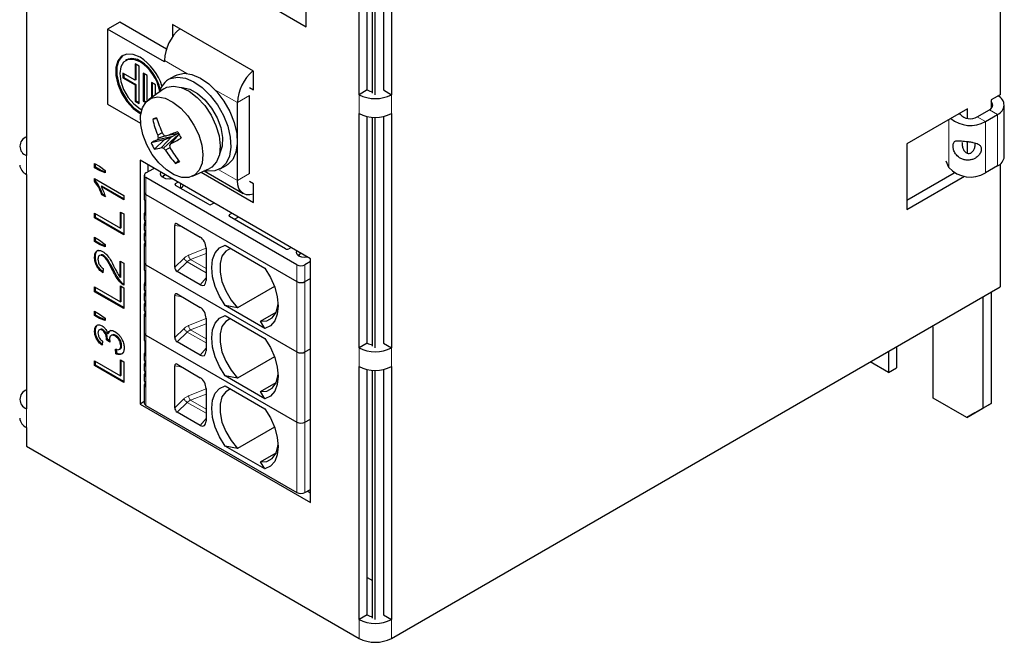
# Model space of a CAD drawing. Header units: millimetres. Extents: x 5 to 418, y 2 to 292.
# Tile 10 of 17: x 270 to 305, y 107 to 128. Entities that reach past the tile are written whole.
import ezdxf

# ---------------------------------------------------------------- set-up
doc = ezdxf.new("R2010")
doc.units = ezdxf.units.MM

msp = doc.modelspace()

# ---------------------------------------------------------------- linework, layer by layer
at = {"color": 7, "linetype": 'Continuous', "lineweight": 25}
for p, q in [((304.5645, 184.4422), (304.5645, 125.7893)), ((282.22, 125.7913), (282.22, 133.9567)), ((283.3513, 133.9567), (283.3513, 125.7913)), ((282.5028, 125.9546), (282.5028, 133.8513)), ((282.6923, 125.8452), (282.6923, 133.8246)), ((282.7856, 125.7913), (282.7856, 133.8215)), ((283.0685, 133.8513), (283.0685, 125.9546)), ((270.6234, 131.8326), (270.6234, 123.6672)), ((280.3815, 128.1591), (280.3815, 130.772)), ((278.1187, 129.4654), (280.3815, 128.1591)), ((273.8761, 128.3218), (273.4518, 128.0769)), ((273.4518, 128.0769), (273.4518, 125.464)), ((275.4317, 126.9339), (273.4518, 128.0769)), ((275.5034, 127.3824), (273.8761, 128.3218)), ((278.543, 126.6075), (275.7146, 128.2403)), ((275.7146, 128.2403), (275.7146, 127.7994)), ((274.1115, 126.9997), (274.0832, 126.9833)), ((274.5549, 126.7869), (274.4135, 126.8685)), ((274.4135, 126.8685), (274.4135, 126.2969)), ((274.4418, 126.8522), (274.4418, 126.3132)), ((274.5549, 125.4804), (274.5549, 126.7869)), ((275.4317, 126.9339), (275.4317, 126.9829)), ((273.9892, 126.5418), (273.9892, 126.3785)), ((274.4135, 126.2969), (273.9892, 126.5418)), ((274.0175, 126.3949), (273.9892, 126.3785)), ((273.9892, 126.3785), (274.4135, 126.1336)), ((274.0175, 126.5255), (274.0175, 126.3949)), ((274.0175, 126.3949), (274.4418, 126.1499)), ((274.6963, 126.5419), (274.6963, 125.5621)), ((274.8378, 126.4603), (274.6963, 126.5419)), ((274.7246, 126.5256), (274.7246, 125.5784)), ((274.8378, 125.5828), (274.8378, 126.4603)), ((275.8046, 126.4516), (275.5783, 126.3209)), ((278.543, 125.9543), (278.543, 126.6075)), ((274.4418, 126.3132), (274.4135, 126.2969)), ((274.4418, 126.1499), (274.4135, 126.1336)), ((274.4135, 126.1336), (274.4135, 125.562)), ((274.4418, 126.1499), (274.4418, 125.5784)), ((275.4107, 125.9907), (274.8766, 125.6131)), ((274.9792, 126.2153), (274.9792, 125.6856)), ((275.1206, 126.1337), (274.9792, 126.2153)), ((275.0075, 126.199), (275.0075, 125.7056)), ((275.1206, 125.7856), (275.1206, 126.1337)), ((278.4016, 126.0359), (278.543, 125.9543)), ((278.5354, 126.1132), (278.543, 126.1228)), ((278.4016, 123.0474), (278.4016, 125.7583)), ((282.5028, 125.9546), (282.22, 125.7913)), ((283.0685, 125.9546), (283.3513, 125.7913)), ((304.5645, 125.7893), (304.2534, 125.6097)), ((273.4518, 125.464), (274.6033, 124.7992)), ((274.4418, 125.5784), (274.4135, 125.562)), ((274.4135, 125.562), (274.5549, 125.4804)), ((274.4418, 125.5784), (274.5549, 125.513)), ((274.7246, 125.5784), (274.6963, 125.5621)), ((274.6963, 125.5621), (274.7735, 125.5175)), ((274.7246, 125.5784), (274.7925, 125.5392)), ((277.9773, 122.8025), (277.9773, 125.5134)), ((303.4332, 125.2995), (301.3118, 124.0749)), ((303.4332, 124.9669), (303.4332, 125.2995)), ((304.2534, 125.6097), (304.2534, 125.3079)), ((304.714, 124.4599), (304.714, 125.4301)), ((275.1683, 124.9655), (275.0263, 124.9318)), ((282.22, 116.9727), (282.22, 125.1381)), ((282.5028, 117.136), (282.5028, 125.0326)), ((282.6923, 117.0266), (282.6923, 125.006)), ((282.7856, 116.9727), (282.7856, 125.0028)), ((283.0685, 125.0326), (283.0685, 117.136)), ((283.3513, 125.1381), (283.3513, 116.9727)), ((303.1583, 125.1408), (303.1703, 125.115)), ((303.7726, 125.0219), (304.1968, 125.2668)), ((304.0554, 124.8586), (304.4797, 125.1035)), ((275.6808, 124.3249), (275.1884, 124.2203)), ((275.36, 124.4591), (275.1992, 124.381)), ((275.4874, 124.3568), (275.2208, 124.2777)), ((275.6808, 124.3249), (275.3304, 123.9479)), ((275.9294, 124.3989), (275.4009, 123.9321)), ((275.4291, 124.22), (275.6808, 124.3249)), ((275.9295, 124.4376), (275.5087, 124.3539)), ((275.942, 124.4131), (275.6507, 124.0814)), ((275.6808, 124.3249), (275.878, 124.4273)), ((304.714, 123.6337), (304.714, 124.4599)), ((275.4291, 124.22), (274.9711, 124.1115)), ((275.4291, 124.22), (275.0874, 123.8885)), ((275.6312, 123.9486), (275.475, 123.852)), ((301.3118, 124.0749), (301.3118, 121.7886)), ((303.4332, 123.7488), (303.4332, 124.1572)), ((273.0005, 123.3962), (273.1729, 123.2967)), ((273.0005, 123.2456), (273.0005, 123.3962)), ((273.0288, 123.262), (273.0005, 123.2456)), ((273.1729, 123.1461), (273.0005, 123.2456)), ((273.0288, 123.262), (273.0288, 123.3799)), ((273.2012, 123.1625), (273.0288, 123.262)), ((273.1729, 123.2967), (273.3656, 123.1501)), ((280.5229, 120.0754), (274.5832, 123.5043)), ((274.5832, 123.5043), (274.5832, 115.0123)), ((274.866, 123.1077), (274.866, 123.341)), ((275.9273, 123.4977), (275.8253, 123.3988)), ((277.3782, 123.2032), (277.6045, 123.3338)), ((302.7839, 123.2589), (302.6823, 123.4778)), ((304.4797, 123.3071), (304.0554, 123.0622)), ((304.5645, 123.3649), (304.5645, 119.0937)), ((270.6234, 123.014), (270.6234, 114.8486)), ((273.2012, 123.1625), (273.1729, 123.1461)), ((273.3656, 123.0687), (273.1729, 123.1461)), ((273.3656, 123.0964), (273.2012, 123.1625)), ((273.3656, 123.1501), (273.3656, 123.0687)), ((274.7328, 122.983), (274.7328, 122.3951)), ((274.7914, 123.0646), (275.0681, 123.2244)), ((280.0522, 119.8643), (274.7914, 122.9013)), ((275.3501, 122.9258), (275.3853, 122.9503)), ((275.4419, 122.983), (275.3853, 122.9503)), ((276.4143, 122.9494), (277.0084, 123.2232)), ((276.7171, 123.089), (278.543, 122.0349)), ((276.816, 123.1346), (278.1845, 122.3446)), ((301.3118, 122.1151), (302.9667, 123.0705)), ((301.3118, 121.7886), (303.3214, 122.9486)), ((273.0005, 122.7723), (273.0005, 122.8692)), ((273.0005, 122.8692), (274.0175, 122.2821)), ((273.0288, 122.7886), (273.0005, 122.7723)), ((273.0288, 122.7886), (273.0288, 122.8529)), ((273.2533, 122.6054), (273.225, 122.5891)), ((274.0175, 122.1316), (273.225, 122.5891)), ((274.0175, 122.1642), (273.2533, 122.6054)), ((275.8237, 122.6972), (275.9025, 122.7427)), ((276.9693, 121.9706), (275.8237, 122.6319)), ((278.543, 122.6881), (278.4016, 122.7698)), ((278.543, 122.0349), (278.543, 122.6881)), ((273.2831, 122.3172), (273.2548, 122.3009)), ((273.375, 122.2315), (273.2548, 122.3009)), ((273.3606, 122.2724), (273.2831, 122.3172)), ((274.0175, 122.2821), (274.0175, 122.1316)), ((274.7328, 122.3951), (274.7328, 122.1501)), ((274.7914, 122.3134), (280.0522, 119.2764)), ((274.7659, 121.5802), (274.7659, 122.0865)), ((277.1611, 122.0161), (277.0824, 121.9706)), ((273.0005, 121.6647), (273.9002, 121.1453)), ((273.0005, 121.4991), (273.0005, 121.6647)), ((273.0288, 121.5154), (273.0005, 121.4991)), ((273.0288, 121.5154), (273.0288, 121.6484)), ((274.0175, 120.9446), (273.0288, 121.5154)), ((273.9002, 121.7024), (274.0175, 121.6347)), ((273.9002, 121.1453), (273.9002, 121.7024)), ((273.9285, 121.1617), (273.9285, 121.6861)), ((274.0175, 121.6347), (274.0175, 120.912)), ((274.7328, 121.6439), (274.7328, 121.4479)), ((277.7047, 121.6114), (277.7834, 121.6569)), ((279.6563, 120.4195), (277.7047, 121.5461)), ((277.8744, 121.4481), (278.0097, 121.5262)), ((274.0175, 120.912), (273.0005, 121.4991)), ((274.7328, 121.2846), (274.7328, 121.0886)), ((274.7659, 121.2209), (274.7659, 121.3842)), ((275.7955, 119.7794), (275.7955, 121.2385)), ((275.8741, 121.2964), (276.6864, 120.8275)), ((273.9285, 121.1617), (273.9002, 121.1453)), ((274.7328, 120.9253), (274.7328, 120.7293)), ((274.7659, 120.8616), (274.7659, 121.0249)), ((273.0005, 120.8216), (273.1729, 120.7221)), ((273.0005, 120.671), (273.0005, 120.8216)), ((273.0288, 120.6873), (273.0005, 120.671)), ((273.1729, 120.5715), (273.0005, 120.671)), ((273.0288, 120.6873), (273.0288, 120.8052)), ((273.2012, 120.5878), (273.0288, 120.6873)), ((273.1729, 120.7221), (273.3656, 120.5755)), ((273.2012, 120.5878), (273.1729, 120.5715)), ((273.3656, 120.4941), (273.1729, 120.5715)), ((273.3656, 120.5218), (273.2012, 120.5878)), ((273.3656, 120.5755), (273.3656, 120.4941)), ((274.7328, 120.566), (274.7328, 119.9455)), ((274.7659, 120.5024), (274.7659, 120.6657)), ((277.5486, 120.5454), (278.9355, 119.7447)), ((273.0288, 120.1453), (273.0005, 120.129)), ((273.3108, 120.1933), (273.2825, 120.177)), ((276.8844, 120.4492), (276.8844, 119.3115)), ((279.8481, 120.4649), (279.7694, 120.4195)), ((280.0877, 120.1909), (280.1229, 120.2153)), ((280.1795, 120.248), (280.1229, 120.2153)), ((273.8871, 119.9935), (274.0175, 119.9183)), ((273.8871, 119.419), (273.8871, 119.9935)), ((273.9154, 119.4354), (273.9154, 119.9772)), ((274.0175, 119.9183), (274.0175, 119.1504)), ((274.7328, 119.9455), (274.7328, 119.7005)), ((274.7914, 119.8638), (280.0522, 116.8268)), ((280.5229, 119.9727), (280.3351, 119.8643)), ((280.5229, 111.5833), (280.5229, 120.0754)), ((273.3004, 119.73), (273.2874, 119.587)), ((273.6654, 119.6728), (273.6372, 119.6565)), ((274.7659, 119.1306), (274.7659, 119.6368)), ((276.6864, 119.1618), (275.8741, 119.6307)), ((273.9154, 119.4354), (273.8871, 119.419)), ((273.9002, 119.1278), (274.0175, 119.0601)), ((273.9002, 118.5707), (273.9002, 119.1278)), ((273.9554, 119.2347), (273.9271, 119.2184)), ((273.9285, 118.587), (273.9285, 119.1115)), ((274.7328, 119.1942), (274.7328, 118.9983)), ((280.3351, 119.2764), (280.5229, 119.3848)), ((273.0005, 119.0901), (273.9002, 118.5707)), ((273.0005, 118.9245), (273.0005, 119.0901)), ((273.0288, 118.9408), (273.0005, 118.9245)), ((274.0175, 118.3373), (273.0005, 118.9245)), ((273.0288, 118.9408), (273.0288, 119.0737)), ((274.0175, 118.37), (273.0288, 118.9408)), ((274.0175, 119.0601), (274.0175, 118.3373)), ((274.7328, 118.835), (274.7328, 118.639)), ((274.7659, 118.7713), (274.7659, 118.9346)), ((275.7955, 117.3298), (275.7955, 118.7889)), ((275.8741, 118.8468), (276.6864, 118.3779)), ((279.2722, 119.1047), (277.9835, 118.3607)), ((283.3513, 106.8476), (304.5645, 119.0937)), ((304.2534, 118.9141), (304.2534, 115.0273)), ((273.9285, 118.587), (273.9002, 118.5707)), ((274.7328, 118.4757), (274.7328, 118.2797)), ((274.7659, 118.412), (274.7659, 118.5753)), ((278.9355, 117.6478), (277.5486, 118.4485)), ((277.9835, 118.3607), (277.5486, 118.4485)), ((303.9706, 118.7508), (303.9706, 114.864)), ((273.0005, 118.2469), (273.1729, 118.1474)), ((273.0005, 118.0963), (273.0005, 118.2469)), ((273.0288, 118.1127), (273.0005, 118.0963)), ((273.1729, 117.9969), (273.0005, 118.0963)), ((273.0288, 118.1127), (273.0288, 118.2306)), ((273.2012, 118.0132), (273.0288, 118.1127)), ((273.1729, 118.1474), (273.3656, 118.0009)), ((274.7328, 118.1164), (274.7328, 117.4958)), ((274.7659, 118.0527), (274.7659, 118.216)), ((277.5486, 118.0957), (278.9355, 117.2951)), ((278.7835, 117.8989), (279.3338, 118.2165)), ((273.2012, 118.0132), (273.1729, 117.9969)), ((273.3656, 117.9195), (273.1729, 117.9969)), ((273.3656, 117.9472), (273.2012, 118.0132)), ((273.3656, 118.0009), (273.3656, 117.9195)), ((276.8844, 117.9996), (276.8844, 116.8618)), ((278.9355, 117.6478), (278.7835, 117.8989)), ((302.2311, 117.6646), (302.2281, 117.7449)), ((273.0288, 117.5678), (273.0005, 117.5515)), ((273.2916, 117.5996), (273.2633, 117.5833)), ((273.489, 117.476), (273.4607, 117.4597)), ((273.7388, 117.4017), (273.7105, 117.3854)), ((274.7328, 117.4958), (274.7328, 117.2509)), ((274.7914, 117.4142), (280.0522, 114.3772)), ((302.2311, 115.2149), (302.2311, 117.6646)), ((273.2743, 117.2005), (273.2613, 117.0575)), ((273.446, 117.2686), (273.4178, 117.2523)), ((273.5351, 117.169), (273.4178, 117.2523)), ((273.4475, 117.2894), (273.4192, 117.2731)), ((273.5274, 117.2109), (273.446, 117.2686)), ((273.9415, 117.0532), (273.9132, 117.0368)), ((274.7659, 116.681), (274.7659, 117.1872)), ((276.6864, 116.7121), (275.8741, 117.1811)), ((282.5028, 117.136), (282.22, 116.9727)), ((283.0685, 117.136), (283.3513, 116.9727)), ((273.7437, 116.7639), (273.7307, 116.922)), ((273.772, 116.7803), (273.7437, 116.7639)), ((273.772, 116.7803), (273.759, 116.9383)), ((274.7328, 116.7446), (274.7328, 116.5486)), ((280.3351, 116.8268), (280.5229, 116.9352)), ((300.6755, 116.8486), (300.6755, 116.113)), ((300.9583, 117.0118), (300.9583, 116.2763)), ((273.0005, 116.5154), (273.9002, 115.9961)), ((273.0005, 116.3498), (273.0005, 116.5154)), ((273.0288, 116.3661), (273.0005, 116.3498)), ((273.0288, 116.3661), (273.0288, 116.4991)), ((274.0175, 115.7954), (273.0288, 116.3661)), ((273.9002, 116.5532), (274.0175, 116.4854)), ((273.9002, 115.9961), (273.9002, 116.5532)), ((273.9285, 116.0124), (273.9285, 116.5368)), ((274.0175, 116.4854), (274.0175, 115.7627)), ((274.7328, 116.3853), (274.7328, 116.1894)), ((274.7659, 116.3217), (274.7659, 116.485)), ((275.8741, 116.3972), (276.6864, 115.9283)), ((279.2722, 116.6551), (277.9835, 115.9111)), ((300.6755, 116.113), (300.0384, 116.4808)), ((274.0175, 115.7627), (273.0005, 116.3498)), ((274.7328, 116.0261), (274.7328, 115.8301)), ((274.7659, 115.9624), (274.7659, 116.1257)), ((275.7955, 114.8802), (275.7955, 116.3393)), ((282.22, 107.5008), (282.22, 116.3194)), ((282.5028, 107.6641), (282.5028, 116.214)), ((282.6923, 107.5547), (282.6923, 116.1873)), ((282.7856, 107.5008), (282.7856, 116.1842)), ((283.0685, 116.214), (283.0685, 107.6641)), ((283.3513, 116.3194), (283.3513, 107.5008)), ((300.6755, 116.113), (300.9583, 116.2763)), ((273.9285, 116.0124), (273.9002, 115.9961)), ((274.7659, 115.6031), (274.7659, 115.7664)), ((278.9355, 115.1982), (277.5486, 115.9989)), ((277.9835, 115.9111), (277.5486, 115.9989)), ((278.7835, 115.4492), (279.3338, 115.7669)), ((274.7328, 115.6668), (274.7328, 115.0462)), ((276.8844, 115.55), (276.8844, 114.4122)), ((277.5486, 115.6461), (278.9355, 114.8454)), ((278.9355, 115.1982), (278.7835, 115.4492)), ((274.7328, 115.0986), (274.5832, 115.0123)), ((274.5832, 115.0123), (280.5229, 111.5833)), ((303.4049, 114.5373), (302.2311, 115.2149)), ((304.2534, 115.0273), (303.6877, 114.7006)), ((303.9706, 114.864), (304.2534, 115.0273)), ((274.7914, 114.9646), (280.0522, 111.9275)), ((276.6864, 114.2625), (275.8741, 114.7314)), ((303.4049, 114.5373), (303.9706, 114.864)), ((303.6877, 114.7006), (303.4049, 114.5373)), ((280.3351, 114.3772), (280.5229, 114.4856)), ((270.6234, 114.1953), (270.6234, 113.5421)), ((279.2722, 114.2055), (277.9835, 113.4615)), ((270.6234, 113.5421), (282.22, 106.8476)), ((278.9355, 112.7486), (277.5486, 113.5492)), ((277.9835, 113.4615), (277.5486, 113.5492)), ((278.7835, 112.9996), (279.3338, 113.3173)), ((278.9355, 112.7486), (278.7835, 112.9996)), ((280.3351, 111.9275), (280.5229, 112.036)), ((280.5229, 111.9099), (280.4137, 111.9729)), ((282.5028, 108.9703), (282.6923, 108.8609)), ((282.5028, 108.9703), (282.5028, 108.9703)), ((282.5028, 107.6641), (282.22, 107.5008)), ((283.0685, 107.6641), (283.3513, 107.5008))]:
    msp.add_line(p, q, dxfattribs=at)
at = {"color": 7, "linetype": 'Continuous', "lineweight": 18}
for p, q in [((275.4317, 126.9829), (276.2124, 126.5322)), ((277.1967, 125.964), (277.9773, 125.5134)), ((278.4016, 125.7583), (277.9773, 125.5134)), ((282.22, 125.7913), (282.22, 125.1381)), ((283.3513, 125.7913), (283.3513, 125.1381)), ((303.1703, 125.115), (303.0929, 125.1031)), ((304.0554, 124.8586), (303.7726, 125.0219)), ((304.1968, 125.2668), (304.4797, 125.1035)), ((304.4797, 123.3071), (304.4797, 125.1035)), ((302.7839, 124.9247), (302.7839, 123.2589)), ((304.0554, 123.0622), (304.0554, 124.8586)), ((270.6234, 123.6672), (270.6234, 123.014)), ((274.7914, 122.9013), (274.7914, 122.3134)), ((277.328, 123.1773), (277.9773, 122.8025)), ((277.9773, 122.8025), (278.4016, 123.0474)), ((275.8237, 122.6972), (275.8237, 122.6319)), ((275.9935, 122.6902), (275.9935, 122.534)), ((274.7914, 122.3134), (274.7914, 119.8638)), ((277.7047, 121.6114), (277.7047, 121.5461)), ((276.0446, 121.198), (275.7955, 121.2385)), ((276.8844, 120.4429), (276.2786, 120.198)), ((276.8844, 120.2603), (276.3474, 120.0433)), ((274.7914, 119.8638), (274.7914, 117.4142)), ((276.1122, 120.087), (275.7955, 119.7794)), ((276.2235, 119.9699), (275.8741, 119.6307)), ((276.8844, 119.5884), (276.2235, 119.9699)), ((276.8844, 119.7333), (276.3474, 120.0433)), ((280.0522, 119.2764), (280.0522, 119.8643)), ((280.3351, 119.8643), (280.3351, 119.2764)), ((276.6864, 119.1618), (276.8844, 119.4081)), ((280.0522, 116.8268), (280.0522, 119.2764)), ((280.3351, 119.2764), (280.3351, 116.8268)), ((276.0446, 118.7484), (275.7955, 118.7889)), ((276.8844, 117.9933), (276.2786, 117.7484)), ((276.8844, 117.8107), (276.3474, 117.5937)), ((274.7914, 117.4142), (274.7914, 114.9646)), ((276.1122, 117.6374), (275.7955, 117.3298)), ((276.2235, 117.5203), (275.8741, 117.1811)), ((276.8844, 117.1387), (276.2235, 117.5203)), ((276.8844, 117.2837), (276.3474, 117.5937)), ((276.6864, 116.7121), (276.8844, 116.9584)), ((280.0522, 114.3772), (280.0522, 116.8268)), ((280.3351, 116.8268), (280.3351, 114.3772)), ((282.22, 116.9727), (282.22, 116.3194)), ((283.3513, 116.9727), (283.3513, 116.3194)), ((276.0446, 116.2988), (275.7955, 116.3393)), ((276.8844, 115.5436), (276.2786, 115.2988)), ((276.8844, 115.3611), (276.3474, 115.144)), ((276.1122, 115.1878), (275.7955, 114.8802)), ((276.2235, 115.0707), (275.8741, 114.7314)), ((276.8844, 114.6891), (276.2235, 115.0707)), ((276.8844, 114.834), (276.3474, 115.144)), ((270.6234, 114.8486), (270.6234, 114.1953)), ((276.6864, 114.2625), (276.8844, 114.5088)), ((280.0522, 111.9275), (280.0522, 114.3772)), ((280.3351, 114.3772), (280.3351, 111.9275)), ((282.22, 107.5008), (282.22, 106.8476)), ((283.3513, 107.5008), (283.3513, 106.8476))]:
    msp.add_line(p, q, dxfattribs=at)
at = {"color": 7, "linetype": 'Continuous', "lineweight": 25, "flags": 128}
for points in [[(274.5832, 127.0971), (274.3441, 127.1955), (274.1245, 127.2064), (273.9419, 127.1292), (273.8114, 126.9699), (273.7433, 126.7416), (273.7433, 126.4627), (273.8114, 126.1558), (273.9419, 125.8458), (274.1245, 125.5578), (274.3441, 125.3151), (274.5832, 125.1374), (274.6107, 125.1221)], [(273.9976, 127.1644), (273.9702, 127.1455), (273.8396, 126.9862), (273.7716, 126.7579), (273.7716, 126.479), (273.8396, 126.1722), (273.9702, 125.8622), (274.1527, 125.5741), (274.3724, 125.3315), (274.6115, 125.1538), (274.6155, 125.1515)], [(274.5832, 126.9338), (274.3647, 127.02), (274.1676, 127.0178), (274.0111, 126.9275), (273.9107, 126.7578), (273.8761, 126.5255), (273.9107, 126.2532), (274.0111, 125.9676), (274.1676, 125.6966), (274.3647, 125.4669), (274.5832, 125.3007), (274.6435, 125.2689)], [(275.6478, 126.3553), (275.8926, 126.4051), (276.169, 126.3663), (276.4621, 126.241), (276.756, 126.036), (277.035, 125.7624), (277.2839, 125.4347), (277.4895, 125.0709), (277.6405, 124.6904), (277.7288, 124.3137), (277.7497, 123.9612), (277.7021, 123.6519), (277.5885, 123.4024), (277.4151, 123.2263), (277.1911, 123.1329), (276.9287, 123.1274), (276.8378, 123.1446)], [(275.8046, 126.4516), (275.8741, 126.4859), (276.1189, 126.5357), (276.3953, 126.4969), (276.6884, 126.3717), (276.9823, 126.1667), (277.2613, 125.893), (277.5102, 125.5654), (277.7157, 125.2015), (277.8667, 124.821), (277.9551, 124.4443), (277.976, 124.0918), (277.9284, 123.7825), (277.8148, 123.5331), (277.6413, 123.3569), (277.6045, 123.3338)], [(275.4107, 125.9907), (275.5138, 126.0476), (275.7502, 126.092), (276.0182, 126.0447), (276.3008, 125.9085), (276.5804, 125.6921), (276.8393, 125.409), (277.0613, 125.0771), (277.2325, 124.7172), (277.3421, 124.3519), (277.3831, 124.0041), (277.3531, 123.6958), (277.2539, 123.4463), (277.0918, 123.2712), (277.0084, 123.2232)], [(276.0316, 126.0401), (276.0587, 126.0397), (276.3162, 125.9833), (276.5857, 125.8364), (276.8472, 125.6099), (277.0814, 125.3204), (277.2708, 124.9895), (277.4014, 124.6418), (277.4636, 124.303), (277.4527, 123.9982), (277.3696, 123.7501), (277.3616, 123.7361)], [(274.9758, 125.668), (275.2034, 125.7107), (275.4612, 125.6651), (275.7333, 125.534), (276.0024, 125.3257), (276.2516, 125.0533), (276.4653, 124.7338), (276.63, 124.3874), (276.7355, 124.0358), (276.775, 123.7011), (276.7461, 123.4043), (276.6507, 123.1641), (276.4946, 122.9956), (276.2878, 122.9094), (276.0431, 122.9108), (275.776, 122.9999), (275.5033, 123.1709), (275.2421, 123.4132), (275.0088, 123.7115), (274.8181, 124.0471), (274.6819, 124.3989), (274.6088, 124.7448), (274.6035, 125.063), (274.6661, 125.3336), (274.7929, 125.5396), (274.9758, 125.668)], [(304.1968, 125.2668), (304.2466, 125.3018), (304.2835, 125.3417), (304.3063, 125.385), (304.314, 125.4301), (304.3063, 125.4751), (304.2835, 125.5185), (304.2534, 125.5523)], [(275.6981, 122.8607), (275.5975, 122.8506), (275.4827, 122.8638), (275.3853, 122.9013), (275.3203, 122.9575), (275.2975, 123.0238), (275.3149, 123.0819)], [(275.9935, 122.5339), (276.0631, 122.5829), (276.1049, 122.6258)], [(278.543, 122.329), (278.4138, 122.3001), (278.2916, 122.3049), (278.1844, 122.3446), (278.0965, 122.4176), (278.0311, 122.521), (277.9909, 122.651), (277.9773, 122.8025)], [(277.5486, 118.4485), (277.3535, 118.7671), (277.2058, 119.1056), (277.1137, 119.4449), (277.0824, 119.766), (277.1137, 120.0511), (277.2058, 120.2841), (277.3535, 120.452), (277.5486, 120.5454)], [(277.7372, 120.4365), (277.5727, 120.3409), (277.4417, 120.1592), (277.3738, 119.9103), (277.3738, 119.6118), (277.4417, 119.2846), (277.5727, 118.9517), (277.7576, 118.6363), (277.9835, 118.3607)], [(280.4357, 120.1257), (280.3351, 120.1157), (280.2203, 120.1288), (280.123, 120.1664), (280.0579, 120.2226), (280.0351, 120.2888), (280.0525, 120.3469)], [(278.9355, 119.7447), (279.1306, 119.4261), (279.2784, 119.0876), (279.3704, 118.7483), (279.4017, 118.4271), (279.3704, 118.1421), (279.2784, 117.9091), (279.1306, 117.7412), (278.9355, 117.6478)], [(278.7835, 117.8989), (279.0093, 117.9137), (279.1942, 118.0156), (279.3252, 118.1973), (279.3931, 118.4461), (279.3993, 118.5129)], [(277.5486, 115.9989), (277.3535, 116.3175), (277.2058, 116.6559), (277.1137, 116.9952), (277.0824, 117.3164), (277.1137, 117.6015), (277.2058, 117.8345), (277.3535, 118.0024), (277.5486, 118.0957)], [(277.7372, 117.9869), (277.5727, 117.8913), (277.4417, 117.7096), (277.3738, 117.4607), (277.3738, 117.1622), (277.4417, 116.835), (277.5727, 116.502), (277.7576, 116.1867), (277.9835, 115.9111)], [(278.9355, 117.2951), (279.1306, 116.9764), (279.2784, 116.638), (279.3704, 116.2987), (279.4017, 115.9775), (279.3704, 115.6924), (279.2784, 115.4594), (279.1306, 115.2916), (278.9355, 115.1982)], [(278.7835, 115.4492), (279.0093, 115.4641), (279.1942, 115.5659), (279.3252, 115.7477), (279.3931, 115.9965), (279.3993, 116.0633)], [(277.5486, 113.5492), (277.3535, 113.8679), (277.2058, 114.2063), (277.1137, 114.5456), (277.0824, 114.8668), (277.1137, 115.1519), (277.2058, 115.3849), (277.3535, 115.5528), (277.5486, 115.6461)], [(277.7372, 115.5372), (277.5727, 115.4417), (277.4417, 115.2599), (277.3738, 115.0111), (277.3738, 114.7126), (277.4417, 114.3854), (277.5727, 114.0524), (277.7576, 113.7371), (277.9835, 113.4615)], [(278.9355, 114.8454), (279.1306, 114.5268), (279.2784, 114.1884), (279.3704, 113.8491), (279.4017, 113.5279), (279.3704, 113.2428), (279.2784, 113.0098), (279.1306, 112.8419), (278.9355, 112.7486)], [(278.7835, 112.9996), (279.0093, 113.0145), (279.1942, 113.1163), (279.3252, 113.298), (279.3931, 113.5469), (279.3993, 113.6137)]]:
    msp.add_lwpolyline(points, dxfattribs=at)
at = {"color": 7, "linetype": 'Continuous', "lineweight": 25}
for centre, radius, start, end in [((276.9998, 126.9012), 1.5702, 130.77129, 177.01688), ((274.3205, 126.5613), 0.4857, 53.19918, 115.49037), ((273.5739, 125.5308), 1.8633, 17.58692, 57.20197), ((273.7431, 125.6266), 1.554, 10.85901, 57.2724), ((273.7692, 125.6416), 1.5562, 12.32245, 57.23244), ((275.955, 125.7041), 0.72, 115.25334, 165.67259), ((279.5454, 125.4317), 1.5702, 130.77129, 177.01688), ((282.7856, 126.8831), 1.2296, 242.60967, 297.39033), ((282.7579, 126.42), 0.5307, 241.27176, 262.9006), ((304.358, 125.4287), 0.3472, 290.50952, 67.01131), ((277.7462, 118.5978), 6.8933, 112.02422, 113.23991), ((279.7943, 126.4269), 4.8513, 197.25258, 204.05031), ((282.7856, 126.2298), 1.2296, 242.60967, 297.39033), ((303.5269, 125.7904), 1.0713, 230.67593, 299.56135), ((303.527, 125.4276), 0.4743, 221.22699, 301.18693), ((278.2884, 125.6536), 3.3411, 192.47594, 202.38776), ((270.7474, 123.9938), 0.3493, 110.78342, 249.21658), ((276.7001, 123.4055), 1.7174, 149.47522, 151.67375), ((278.2194, 124.9577), 3.0748, 190.80989, 192.7767), ((279.0422, 127.238), 4.6155, 217.16441, 218.49792), ((276.3158, 130.3649), 6.0649, 261.60213, 262.35284), ((280.1755, 112.3444), 12.8843, 109.38401, 111.23574), ((273.2581, 129.0198), 5.4875, 295.85013, 300.1644), ((280.3843, 126.6944), 4.9938, 206.08721, 208.97254), ((276.2193, 121.8916), 2.5467, 113.8784, 119.34782), ((278.042, 125.5703), 3.3998, 205.41055, 209.6492), ((274.9214, 125.0942), 1.2171, 277.83483, 289.63399), ((275.7492, 125.6517), 1.7545, 256.19025, 258.55061), ((277.8164, 126.0899), 3.2389, 221.77535, 223.70549), ((285.6326, 117.522), 11.9442, 146.69002, 147.04577), ((279.8092, 125.2317), 4.3706, 196.10534, 197.45551), ((279.5843, 126.2917), 4.6022, 211.01039, 218.05145), ((278.2224, 125.614), 3.2639, 212.67412, 222.74165), ((304.3136, 123.6736), 0.4024, 294.37466, 354.3052), ((270.7895, 123.3805), 0.4024, 185.6948, 245.62534), ((274.7364, 126.2006), 3.0059, 291.23802, 294.0261), ((303.5369, 123.9187), 1.0012, 221.22699, 301.18693), ((274.8224, 122.983), 0.0873, 110.78342, 249.21658), ((275.5107, 122.8638), 0.1386, 108.94861, 162.51558), ((275.8361, 122.6646), 0.0349, 110.78342, 249.21658), ((274.8329, 122.4051), 0.1006, 185.6948, 245.62534), ((274.8172, 122.1536), 0.0845, 182.371, 232.64418), ((277.0258, 122.0798), 0.123, 242.60967, 297.39033), ((274.8134, 121.6439), 0.0794, 126.70198, 233.29802), ((277.717, 121.5788), 0.0349, 110.78342, 249.21658), ((274.8172, 121.4514), 0.0845, 182.371, 232.64418), ((274.8134, 121.2846), 0.0794, 126.70198, 233.29802), ((274.8172, 121.0921), 0.0845, 182.371, 232.64418), ((274.8134, 120.9253), 0.0794, 126.70198, 233.29802), ((274.8172, 120.7328), 0.0845, 182.371, 232.64418), ((274.8134, 120.566), 0.0794, 126.70198, 233.29802), ((279.7128, 120.5286), 0.123, 242.60967, 297.39033), ((280.2483, 120.1288), 0.1386, 108.94861, 162.51559), ((274.8329, 119.9554), 0.1006, 185.6948, 245.62534), ((280.1937, 120.1372), 0.3074, 242.60967, 297.39033), ((274.8172, 119.704), 0.0845, 182.371, 232.64418), ((274.8134, 119.1942), 0.0794, 126.70198, 233.29802), ((280.1937, 119.5493), 0.3074, 242.60967, 297.39033), ((274.8172, 119.0018), 0.0845, 182.371, 232.64418), ((274.8134, 118.835), 0.0794, 126.70198, 233.29802), ((274.8172, 118.6425), 0.0845, 182.371, 232.64418), ((274.8134, 118.4757), 0.0794, 126.70198, 233.29802), ((274.8172, 118.2832), 0.0845, 182.371, 232.64418), ((274.8134, 118.1164), 0.0794, 126.70198, 233.29802), ((274.8329, 117.5058), 0.1006, 185.6948, 245.62534), ((274.8172, 117.2544), 0.0845, 182.371, 232.64418), ((282.7574, 117.6001), 0.5294, 241.25816, 262.57828), ((274.8134, 116.7446), 0.0794, 126.70198, 233.29802), ((280.1937, 117.0997), 0.3074, 242.60967, 297.39033), ((282.7856, 118.0644), 1.2296, 242.60967, 297.39033), ((274.8172, 116.5521), 0.0845, 182.371, 232.64418), ((274.8134, 116.3853), 0.0794, 126.70198, 233.29802), ((274.8172, 116.1929), 0.0845, 182.371, 232.64418), ((274.8134, 116.0261), 0.0794, 126.70198, 233.29802), ((282.7856, 117.4112), 1.2296, 242.60967, 297.39033), ((274.8172, 115.8336), 0.0845, 182.371, 232.64418), ((274.8134, 115.6668), 0.0794, 126.70198, 233.29802), ((270.7474, 115.1751), 0.3493, 110.78342, 249.21658), ((274.8329, 115.0562), 0.1006, 185.6948, 245.62534), ((270.7895, 114.5618), 0.4024, 185.6948, 245.62534), ((280.1937, 114.6501), 0.3074, 242.60967, 297.39033), ((280.1937, 112.2005), 0.3074, 242.60967, 297.39033), ((282.7856, 108.5926), 1.2296, 242.60967, 297.39033), ((282.7579, 108.1295), 0.5307, 241.27176, 262.9006), ((282.7856, 107.9393), 1.2296, 242.60967, 297.39033)]:
    msp.add_arc(centre, radius, start, end, dxfattribs=at)
for centre, major_axis, ratio, start_param, end_param in [((275.8816, 121.179), (-0.0569, 0.124), 0.5219224, 5.6489044, 7.1327672), ((276.6864, 120.5635), (-0.119, 0.2797), 0.5657585, 4.0675949, 5.6383912), ((275.8816, 119.7395), (-0.048, 0.1158), 0.6176646, 0.9798668, 2.4637296), ((276.6864, 119.4258), (-0.119, 0.2797), 0.5657585, 2.4967986, 4.0675949), ((275.8816, 118.7293), (-0.0569, 0.124), 0.5219224, 5.6489044, 7.1327672), ((276.6864, 118.1139), (-0.119, 0.2797), 0.5657585, 4.0675949, 5.6383912), ((275.8816, 117.2899), (-0.048, 0.1158), 0.6176646, 0.9798668, 2.4637296), ((276.6864, 116.9761), (-0.119, 0.2797), 0.5657585, 2.4967986, 4.0675949), ((275.8816, 116.2797), (-0.0569, 0.124), 0.5219224, 5.6489044, 7.1327672), ((276.6864, 115.6643), (-0.119, 0.2797), 0.5657585, 4.0675949, 5.6383912), ((275.8816, 114.8403), (-0.048, 0.1158), 0.6176646, 0.9798668, 2.4637296), ((276.6864, 114.5265), (-0.119, 0.2797), 0.5657585, 2.4967986, 4.0675949)]:
    msp.add_ellipse(centre, major_axis=major_axis, ratio=ratio, start_param=start_param, end_param=end_param, dxfattribs=at)
for points, knots in [([(302.928, 123.9941), (302.9289, 123.9735), (302.9306, 123.9329), (302.9466, 123.8655), (302.9738, 123.7967), (303.0325, 123.6974), (303.1261, 123.6018), (303.2589, 123.537), (303.3851, 123.5103), (303.5156, 123.511), (303.6341, 123.5404), (303.7266, 123.5908), (303.7967, 123.6476), (303.848, 123.707), (303.8837, 123.7694), (303.9044, 123.8331), (303.9107, 123.8938), (303.9046, 123.9492), (303.8774, 124.0138), (303.8148, 124.0658), (303.7218, 124.1065), (303.6221, 124.1324), (303.5082, 124.1502), (303.3491, 124.1654), (303.1999, 124.184), (303.0844, 124.1895), (303.0222, 124.1819), (302.9773, 124.16), (302.9477, 124.1212), (302.9308, 124.0655), (302.929, 124.0186), (302.928, 123.9941)], [0, 0, 0, 0, 0.02439774, 0.04817279, 0.07260697, 0.09888491, 0.16326694, 0.20357546, 0.24835318, 0.29338322, 0.33398443, 0.3696531, 0.3984406, 0.42455436, 0.44898021, 0.47291491, 0.49762756, 0.52059633, 0.54335757, 0.59247916, 0.62874754, 0.66532884, 0.70370269, 0.74515627, 0.82476537, 0.85767877, 0.8870676, 0.91428938, 0.94103609, 0.96908754, 1, 1, 1, 1]), ([(303.2386, 124.1396), (303.24, 124.1002), (303.2428, 124.0252), (303.2691, 123.9232), (303.3049, 123.8488), (303.3406, 123.7965), (303.3927, 123.7562), (303.4551, 123.7387), (303.5196, 123.7435), (303.5772, 123.7725), (303.6192, 123.8165), (303.6631, 123.8827), (303.695, 123.9777), (303.7073, 124.0615), (303.7018, 124.1039), (303.7011, 124.1095)], [0, 0, 0, 0, 0.1322516, 0.2509847, 0.3082842, 0.3697649, 0.4290717, 0.4893647, 0.5500134, 0.6096793, 0.6710167, 0.7276112, 0.8460715, 0.9796871, 1, 1, 1, 1]), ([(273.2548, 122.3009), (273.2189, 122.3948), (273.1549, 122.5625), (273.0477, 122.7082), (273.0005, 122.7723)], [0, 0, 0, 0, 0.5604274, 1, 1, 1, 1]), ([(273.2831, 122.3172), (273.2472, 122.4112), (273.1832, 122.5788), (273.076, 122.7246), (273.0288, 122.7886)], [0, 0, 0, 0, 0.5604274, 1, 1, 1, 1]), ([(273.225, 122.5891), (273.2586, 122.5231), (273.3186, 122.4054), (273.3577, 122.2846), (273.375, 122.2315)], [0, 0, 0, 0, 0.5596797, 1, 1, 1, 1]), ([(273.0005, 120.129), (273.0036, 120.1784), (273.0098, 120.2771), (273.08, 120.3591), (273.1769, 120.3775), (273.2465, 120.3447), (273.2813, 120.3282)], [0, 0, 0, 0, 0.2805009, 0.5596743, 0.7797453, 1, 1, 1, 1]), ([(273.0288, 120.1453), (273.0324, 120.1936), (273.0394, 120.29), (273.0898, 120.3669), (273.1348, 120.3718), (273.1421, 120.3726)], [0, 0, 0, 0, 0.4568472, 0.9115324, 1, 1, 1, 1]), ([(273.3157, 119.6033), (273.2705, 119.638), (273.1805, 119.7073), (273.0808, 119.8658), (273.0347, 120.0185), (273.0308, 120.103), (273.0288, 120.1453)], [0, 0, 0, 0, 0.2802186, 0.5589131, 0.7791554, 1, 1, 1, 1]), ([(273.2825, 120.177), (273.2565, 120.188), (273.2044, 120.2101), (273.15, 120.1805), (273.1215, 120.1265), (273.1191, 120.0808), (273.1179, 120.0579)], [0, 0, 0, 0, 0.2790769, 0.5586029, 0.7790532, 1, 1, 1, 1]), ([(273.3108, 120.1933), (273.2833, 120.2078), (273.2514, 120.2246), (273.2298, 120.2129), (273.2268, 120.2113)], [0, 0, 0, 0, 0.8607751, 1, 1, 1, 1]), ([(273.2813, 120.3282), (273.3298, 120.2923), (273.4272, 120.2202), (273.5681, 120.0128), (273.649, 119.8569), (273.6985, 119.7616)], [0, 0, 0, 0, 0.2786949, 0.5588196, 1, 1, 1, 1]), ([(273.6372, 119.6565), (273.5816, 119.7637), (273.5042, 119.9128), (273.3832, 120.0981), (273.316, 120.1507), (273.2825, 120.177)], [0, 0, 0, 0, 0.5613127, 0.7813859, 1, 1, 1, 1]), ([(273.6654, 119.6728), (273.6099, 119.78), (273.5325, 119.9292), (273.4115, 120.1144), (273.3443, 120.1671), (273.3108, 120.1933)], [0, 0, 0, 0, 0.5613127, 0.7813859, 1, 1, 1, 1]), ([(273.2874, 119.587), (273.2422, 119.6217), (273.1522, 119.691), (273.0525, 119.8495), (273.0064, 120.0021), (273.0025, 120.0866), (273.0005, 120.129)], [0, 0, 0, 0, 0.2802186, 0.5589131, 0.7791554, 1, 1, 1, 1]), ([(273.1179, 120.0579), (273.12, 120.0242), (273.1242, 119.957), (273.1698, 119.8526), (273.2343, 119.7737), (273.2783, 119.7446), (273.3004, 119.73)], [0, 0, 0, 0, 0.2803495, 0.5594965, 0.7794137, 1, 1, 1, 1]), ([(273.9271, 119.2184), (273.8639, 119.2925), (273.7507, 119.4253), (273.6719, 119.5857), (273.6372, 119.6565)], [0, 0, 0, 0, 0.5583929, 1, 1, 1, 1]), ([(273.9554, 119.2347), (273.8922, 119.3088), (273.779, 119.4416), (273.7002, 119.602), (273.6654, 119.6728)], [0, 0, 0, 0, 0.5583929, 1, 1, 1, 1]), ([(273.6985, 119.7616), (273.7185, 119.722), (273.7514, 119.6568), (273.798, 119.5664), (273.8385, 119.49), (273.8709, 119.4427), (273.8871, 119.419)], [0, 0, 0, 0, 0.3400401, 0.5600624, 0.7801102, 1, 1, 1, 1]), ([(274.0175, 119.1504), (274.0003, 119.1608), (273.9695, 119.1793), (273.94, 119.2064), (273.9271, 119.2184)], [0, 0, 0, 0, 0.5599563, 1, 1, 1, 1]), ([(274.0175, 119.1854), (274.0098, 119.1902), (273.9886, 119.2034), (273.9683, 119.2225), (273.9554, 119.2347)], [0, 0, 0, 0, 0.3634174, 1, 1, 1, 1]), ([(273.0005, 117.5515), (273.0045, 117.5958), (273.0126, 117.6843), (273.0754, 117.7611), (273.164, 117.7783), (273.2274, 117.7503), (273.259, 117.7363)], [0, 0, 0, 0, 0.2801995, 0.5598657, 0.7800064, 1, 1, 1, 1]), ([(273.0288, 117.5678), (273.0332, 117.6112), (273.042, 117.6979), (273.0885, 117.7703), (273.1319, 117.775), (273.1406, 117.7759)], [0, 0, 0, 0, 0.44432862, 0.88781158, 1, 1, 1, 1]), ([(273.259, 117.7363), (273.2832, 117.7197), (273.3316, 117.6864), (273.4095, 117.5904), (273.4413, 117.5092), (273.4607, 117.4597)], [0, 0, 0, 0, 0.2804963, 0.5610033, 1, 1, 1, 1]), ([(273.2613, 117.0575), (273.2217, 117.0919), (273.1428, 117.1605), (273.0549, 117.3), (273.0071, 117.4371), (273.0027, 117.5134), (273.0005, 117.5515)], [0, 0, 0, 0, 0.2802702, 0.5595223, 0.7795723, 1, 1, 1, 1]), ([(273.2896, 117.0738), (273.25, 117.1082), (273.1711, 117.1769), (273.0832, 117.3163), (273.0354, 117.4535), (273.031, 117.5297), (273.0288, 117.5678)], [0, 0, 0, 0, 0.2802702, 0.5595223, 0.7795723, 1, 1, 1, 1]), ([(273.2633, 117.5833), (273.241, 117.5932), (273.1963, 117.6131), (273.1475, 117.5919), (273.1215, 117.547), (273.1191, 117.508), (273.1179, 117.4885)], [0, 0, 0, 0, 0.279464, 0.5588691, 0.7792286, 1, 1, 1, 1]), ([(273.1179, 117.4885), (273.12, 117.4595), (273.1244, 117.4017), (273.1653, 117.313), (273.2192, 117.2461), (273.256, 117.2157), (273.2743, 117.2005)], [0, 0, 0, 0, 0.2800014, 0.5591308, 0.7793201, 1, 1, 1, 1]), ([(273.2916, 117.5996), (273.2681, 117.6125), (273.2408, 117.6274), (273.2216, 117.6188), (273.219, 117.6176)], [0, 0, 0, 0, 0.8629667, 1, 1, 1, 1]), ([(273.4192, 117.2731), (273.4169, 117.3042), (273.4122, 117.3664), (273.3797, 117.4617), (273.3247, 117.5422), (273.2838, 117.5696), (273.2633, 117.5833)], [0, 0, 0, 0, 0.2806905, 0.5609498, 0.7799534, 1, 1, 1, 1]), ([(273.4475, 117.2894), (273.4452, 117.3205), (273.4405, 117.3827), (273.408, 117.4781), (273.353, 117.5586), (273.3121, 117.5859), (273.2916, 117.5996)], [0, 0, 0, 0, 0.2806905, 0.5609498, 0.7799534, 1, 1, 1, 1]), ([(273.4607, 117.4597), (273.4708, 117.4893), (273.4909, 117.5485), (273.5589, 117.5816), (273.6359, 117.5742), (273.6863, 117.5483), (273.7115, 117.5353)], [0, 0, 0, 0, 0.2798565, 0.5592119, 0.7793784, 1, 1, 1, 1]), ([(273.489, 117.476), (273.4985, 117.5067), (273.5157, 117.5619), (273.5613, 117.5779), (273.5816, 117.5849)], [0, 0, 0, 0, 0.55612699, 1, 1, 1, 1]), ([(273.7105, 117.3854), (273.6822, 117.3983), (273.6258, 117.4243), (273.5622, 117.4017), (273.5262, 117.3483), (273.5229, 117.299), (273.5212, 117.2744)], [0, 0, 0, 0, 0.2797907, 0.5592315, 0.779474, 1, 1, 1, 1]), ([(273.7388, 117.4017), (273.7095, 117.4171), (273.6693, 117.4383), (273.6399, 117.4257), (273.6319, 117.4223)], [0, 0, 0, 0, 0.7269935, 1, 1, 1, 1]), ([(273.7115, 117.5353), (273.76, 117.5005), (273.8569, 117.4308), (273.9624, 117.263), (274.0223, 117.1003), (274.0278, 117.0093), (274.0306, 116.9637)], [0, 0, 0, 0, 0.2794193, 0.5590204, 0.779354, 1, 1, 1, 1]), ([(273.9415, 117.0532), (273.9387, 117.0896), (273.9331, 117.1622), (273.8778, 117.2716), (273.8094, 117.3547), (273.7624, 117.386), (273.7388, 117.4017)], [0, 0, 0, 0, 0.2798831, 0.5589932, 0.779319, 1, 1, 1, 1]), ([(273.4178, 117.2523), (273.4181, 117.2561), (273.4188, 117.2629), (273.4191, 117.27), (273.4192, 117.2731)], [0, 0, 0, 0, 0.5600031, 1, 1, 1, 1]), ([(273.446, 117.2686), (273.4464, 117.2724), (273.4471, 117.2792), (273.4474, 117.2863), (273.4475, 117.2894)], [0, 0, 0, 0, 0.5600031, 1, 1, 1, 1]), ([(273.5212, 117.2744), (273.5224, 117.2553), (273.5245, 117.2211), (273.5319, 117.1849), (273.5351, 117.169)], [0, 0, 0, 0, 0.5597629, 1, 1, 1, 1]), ([(273.9132, 117.0368), (273.9104, 117.0732), (273.9048, 117.1459), (273.8495, 117.2553), (273.7812, 117.3384), (273.7341, 117.3697), (273.7105, 117.3854)], [0, 0, 0, 0, 0.2798831, 0.5589932, 0.779319, 1, 1, 1, 1]), ([(273.866, 116.9287), (273.8791, 116.9301), (273.9107, 116.9336), (273.9369, 116.9824), (273.94, 117.0295), (273.9415, 117.0532)], [0, 0, 0, 0, 0.2610037, 0.6298455, 1, 1, 1, 1]), ([(273.7307, 116.922), (273.7571, 116.9144), (273.8097, 116.8993), (273.8751, 116.9111), (273.909, 116.9652), (273.9118, 117.0129), (273.9132, 117.0368)], [0, 0, 0, 0, 0.2808992, 0.5601071, 0.7796629, 1, 1, 1, 1]), ([(274.0306, 116.9637), (274.0266, 116.9148), (274.0186, 116.8171), (273.9431, 116.742), (273.8468, 116.7246), (273.7781, 116.7508), (273.7437, 116.7639)], [0, 0, 0, 0, 0.2799105, 0.5592649, 0.7794842, 1, 1, 1, 1]), ([(273.9872, 116.793), (273.9787, 116.7823), (273.9519, 116.7482), (273.8737, 116.7428), (273.8059, 116.7678), (273.772, 116.7803)], [0, 0, 0, 0, 0.1867943, 0.5931236, 1, 1, 1, 1])]:
    msp.add_open_spline(points, degree=3, knots=knots, dxfattribs=at)
at = {"color": 7, "linetype": 'Continuous', "lineweight": 18}
for points in [[(276.2786, 120.198), (276.2494, 120.1844), (276.191, 120.1572), (276.1385, 120.1104), (276.1122, 120.087)], [(276.2786, 117.7484), (276.2494, 117.7348), (276.191, 117.7076), (276.1385, 117.6608), (276.1122, 117.6374)], [(276.2786, 115.2988), (276.2494, 115.2851), (276.191, 115.2579), (276.1385, 115.2111), (276.1122, 115.1878)]]:
    msp.add_open_spline(points, degree=3, knots=[0, 0, 0, 0, 0.5004973, 1, 1, 1, 1], dxfattribs=at)
for points in [[(276.3474, 120.0433), (276.3384, 120.0522), (276.3204, 120.07), (276.2976, 120.1114), (276.2817, 120.1569), (276.2796, 120.1843), (276.2786, 120.198)], [(276.1122, 120.087), (276.1192, 120.0781), (276.133, 120.0604), (276.1628, 120.0278), (276.1948, 119.9954), (276.2139, 119.9784), (276.2235, 119.9699)], [(276.2235, 119.9699), (276.2433, 119.9854), (276.2828, 120.0164), (276.3259, 120.0343), (276.3474, 120.0433)], [(276.3474, 117.5937), (276.3384, 117.6026), (276.3204, 117.6204), (276.2976, 117.6618), (276.2817, 117.7073), (276.2796, 117.7347), (276.2786, 117.7484)], [(276.1122, 117.6374), (276.1192, 117.6285), (276.133, 117.6108), (276.1628, 117.5781), (276.1948, 117.5458), (276.2139, 117.5288), (276.2235, 117.5203)], [(276.2235, 117.5203), (276.2433, 117.5358), (276.2828, 117.5667), (276.3259, 117.5847), (276.3474, 117.5937)], [(276.1122, 115.1878), (276.1192, 115.1789), (276.133, 115.1611), (276.1628, 115.1285), (276.1948, 115.0962), (276.2139, 115.0792), (276.2235, 115.0707)], [(276.2235, 115.0707), (276.2433, 115.0861), (276.2828, 115.1171), (276.3259, 115.1351), (276.3474, 115.144)], [(276.3474, 115.144), (276.3384, 115.1529), (276.3204, 115.1708), (276.2976, 115.2122), (276.2817, 115.2577), (276.2796, 115.2851), (276.2786, 115.2988)]]:
    msp.add_open_spline(points, degree=3, dxfattribs=at)

doc.saveas('drawing.dxf')
